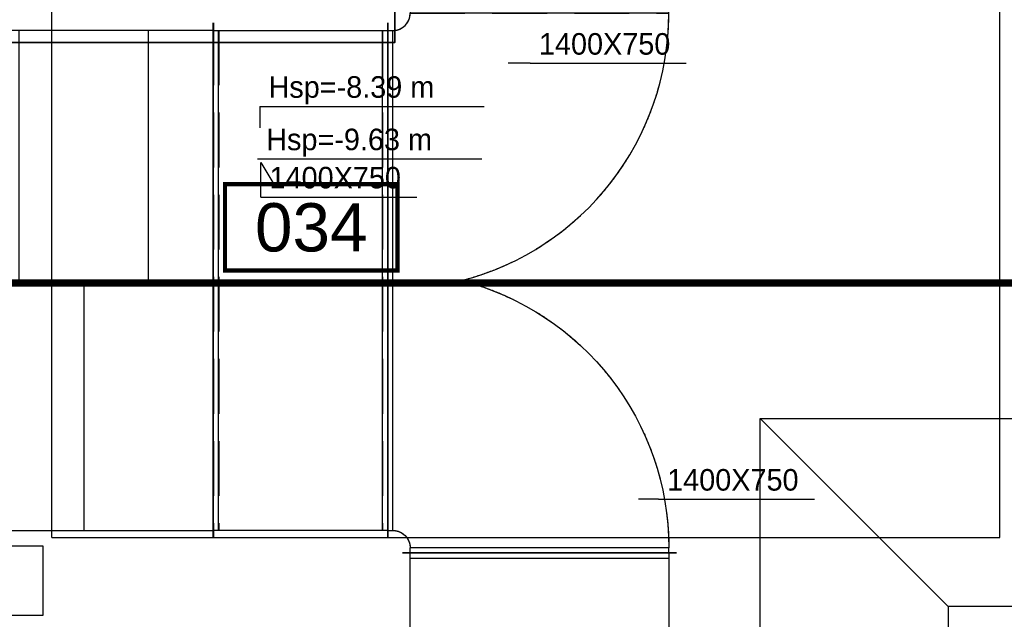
# Model space of a CAD drawing. Header units: centimetres. Extents: x -156440 to 298236, y -263599 to 81430.
# Tile 44 of 170: x 146089 to 151799, y -144757 to -141279. Entities that reach past the tile are written whole.
import ezdxf
from ezdxf.enums import TextEntityAlignment as Align

# ---------------------------------------------------------------- set-up
doc = ezdxf.new("R2010")
doc.units = ezdxf.units.CM
doc.header["$LTSCALE"] = 50
for name, pattern in [('01-101 Went PP Poziom -2$0$DASHDOT2', [12.7, 6.35, -3.175, 0, -3.175]), ('01-101 Went PP Poziom -2$0$Przekrój 3a-3a$0$HIDDEN', [9.525, 6.35, -3.175]), ('Kondygnacja -2$0$HIDDEN2', [4.7625, 3.175, -1.5875])]:
    doc.linetypes.add(name, pattern=pattern)
doc.layers.get('0').update_dxf_attribs({"color": 8})
for name, color, linetype in [('01-101 Went PP Poziom -2$0$L_linie przekrojowe', 213, 'Continuous'), ('01-101 Went PP Poziom -2$0$L_Nawiew', 3, 'Continuous'), ('01-101 Went PP Poziom -2$0$L_Wywiew', 6, 'Continuous'), ('bgde-tekst', 7, 'Continuous'), ('Kondygnacja -2$0$ARCH_FUNDAMENTY_IST', 8, 'Continuous'), ('Kondygnacja -2$0$ARCH_KONSTR_POWYŻEJ RZUTU_IST', 8, 'Kondygnacja -2$0$HIDDEN2'), ('Kondygnacja -2$0$ARCH_ŻELBET_IST', 9, 'Continuous'), ('Pomieszczenia -2$0$ARCH_INFO_AREA_ETYKIETY_200', 8, 'Continuous')]:
    doc.layers.add(name, color=color, linetype=linetype)
doc.layers.add('bgde_fundamenty pod urządzenia', color=7, linetype='Continuous', lineweight=35)
doc.layers.add('Kondygnacja -2$0$_SP KORYTA', color=8, linetype='Continuous', lineweight=25)
doc.styles.add('Pomieszczenia -2$0$Arial', font='ARIAL.TTF')

# ---------------------------------------------------------------- blocks, each defined once
blk = doc.blocks.new('Kondygnacja -2$0$konstukcja stropu -2')
at = {"layer": 'Kondygnacja -2$0$ARCH_KONSTR_POWYŻEJ RZUTU_IST', "ltscale": 10}
for p, q in [((6885, 7495), (6885, 7975)), ((7435, 7495), (7435, 7975)), ((6885, 7495), (7435, 7495))]:
    blk.add_line(p, q, dxfattribs=at)
blk = doc.blocks.new('Pomieszczenia -2$0$etykieta_numer')
at = {"color": 0, "linetype": 'ByBlock', "const_width": 2.44}
blk.add_lwpolyline([(-50, -50), (-50, 0), (50, 0), (50, -50)], close=True, dxfattribs=at)
at = {"color": 0, "linetype": 'ByBlock', "style": 'Pomieszczenia -2$0$Arial'}
blk.add_attdef('AECAREA:NUMER_LOKALU', text='', height=28, dxfattribs=at).set_placement((0, -25), align=Align.MIDDLE)
blk = doc.blocks.new('*U510')
at = {"linetype": 'Continuous', "lineweight": -2}
for p, q in [((-505, 0, 1450), (-505, 0, 1495)), ((505, 0, 1495), (505, 0, 1450)), ((-505, 0, -1495), (-505, 0, -1450)), ((505, 0, -1450), (505, 0, -1495))]:
    blk.add_line(p, q, dxfattribs=at)
at = {"layer": '01-101 Went PP Poziom -2$0$L_Nawiew', "linetype": '01-101 Went PP Poziom -2$0$Przekrój 3a-3a$0$HIDDEN', "lineweight": -3}
for p, q in [((-475, 0, 1450), (-505, 0, 1450)), ((475, 0, 1450), (-475, 0, 1450)), ((-475, 0, 1450), (-475, 0, -1450)), ((505, 0, 1450), (475, 0, 1450)), ((475, 0, 1450), (475, 0, -1450)), ((505, 0, 1450), (505, 0, -1450)), ((-505, 0, -1450), (-475, 0, -1450)), ((-475, 0, -1450), (475, 0, -1450)), ((475, 0, -1450), (505, 0, -1450))]:
    blk.add_line(p, q, dxfattribs=at)
blk = doc.blocks.new('*U492')
at = {"layer": '01-101 Went PP Poziom -2$0$L_Nawiew', "linetype": '01-101 Went PP Poziom -2$0$Przekrój 3a-3a$0$HIDDEN', "lineweight": -3}
for p, q in [((-1580, -685), (-1580, 815)), ((-1550, 815), (-1580, 815)), ((-1550, -685), (-1550, 815)), ((1550, 815), (1550, -685)), ((1580, 815), (1550, 815)), ((1580, 815), (1580, -685)), ((-1580, -685), (-1550, -685)), ((1580, -685), (1550, -685)), ((0, -785), (-1450, -785)), ((-1450, -815), (-1450, -785)), ((1450, -785), (0, -785)), ((1450, -815), (1450, -785)), ((1450, -815), (-1450, -815))]:
    blk.add_line(p, q, dxfattribs=at)
for major_axis, end_param in [((-396.9, 1550), -0.250656), ((-396.9, 1550), -0.250656), ((0, 100), 0), ((0, 100), 0)]:
    blk.add_ellipse((-1550, -785), major_axis=major_axis, ratio=1, start_param=-1.570796, end_param=end_param, dxfattribs=at)
at = {"layer": '01-101 Went PP Poziom -2$0$L_Nawiew', "linetype": '01-101 Went PP Poziom -2$0$Przekrój 3a-3a$0$HIDDEN', "lineweight": -3, "extrusion": (-2.01948e-28, 4.07144e-32, -1)}
for major_axis, end_param in [((396.9, 1550), -0.250656), ((396.9, 1550), -0.250656), ((0, 100), 0), ((0, 100), 0)]:
    blk.add_ellipse((1550, -785), major_axis=major_axis, ratio=1, start_param=-1.570796, end_param=end_param, dxfattribs=at)
blk = doc.blocks.new('*U488')
at = {"layer": '01-101 Went PP Poziom -2$0$L_Nawiew', "linetype": '01-101 Went PP Poziom -2$0$Przekrój 3a-3a$0$HIDDEN', "lineweight": -3}
for p, q in [((550, 0, 750), (-550, 0, 750)), ((-550, 0, 750), (-550, 0, -750)), ((-550, 0, -750), (550, 0, -750)), ((550, 0, 750), (550, 0, -750))]:
    blk.add_line(p, q, dxfattribs=at)
blk = doc.blocks.new('*U487')
at = {"linetype": 'Continuous', "lineweight": -2}
for p, q in [((-1580, 860), (-1580, 815)), ((1580, 815), (1580, 860)), ((-1580, 815), (-1580, -685)), ((1580, -685), (1580, 815)), ((-1580, -685), (-1580, -730)), ((1580, -730), (1580, -685)), ((-1495, -815), (-1450, -815)), ((-1450, -815), (1450, -815)), ((1450, -815), (1495, -815))]:
    blk.add_line(p, q, dxfattribs=at)
at = {"color": 0, "linetype": 'ByBlock', "lineweight": -2}
for p, q in [((-1550, 815), (-1580, 815)), ((1580, 815), (1550, 815)), ((-1580, -685), (-1550, -685)), ((1580, -685), (1550, -685)), ((-1450, -815), (-1450, -785)), ((1450, -815), (1450, -785))]:
    blk.add_line(p, q, dxfattribs=at)
at = {"linetype": 'Continuous', "lineweight": -3}
for p, q in [((-1550, 815), (-1550, -685)), ((1550, 815), (1550, -685)), ((0, -785), (-1450, -785)), ((1450, -785), (0, -785))]:
    blk.add_line(p, q, dxfattribs=at)
at = {"color": 0, "linetype": 'ByBlock', "lineweight": -2}
for major_axis, end_param in [((-396.9, 1550), -0.250656), ((-396.9, 1550), -0.250656), ((0, 100), 0), ((0, 100), 0)]:
    blk.add_ellipse((-1550, -785), major_axis=major_axis, ratio=1, start_param=-1.570796, end_param=end_param, dxfattribs=at)
at = {"color": 0, "linetype": 'ByBlock', "lineweight": -2, "extrusion": (-2.01948e-28, 4.07144e-32, -1)}
for major_axis, end_param in [((396.9, 1550), -0.250656), ((396.9, 1550), -0.250656), ((0, 100), 0), ((0, 100), 0)]:
    blk.add_ellipse((1550, -785), major_axis=major_axis, ratio=1, start_param=-1.570796, end_param=end_param, dxfattribs=at)
blk = doc.blocks.new('*U486')
at = {"linetype": 'Continuous', "lineweight": -2}
for p, q in [((-550, 0, 750), (-550, 0, 795)), ((-550, 0, -750), (-550, 0, 750)), ((-550, 0, -795), (-550, 0, -750)), ((550, 0, 750), (550, 0, -750)), ((550, 0, -750), (550, 0, -795)), ((550, 0, 795), (550, 0, 750))]:
    blk.add_line(p, q, dxfattribs=at)
at = {"color": 0, "linetype": 'ByBlock', "lineweight": -2}
for p, q in [((550, 0, 750), (-550, 0, 750)), ((-550, 0, -750), (550, 0, -750))]:
    blk.add_line(p, q, dxfattribs=at)
at = {"linetype": 'Continuous', "lineweight": -3}
for p, q in [((-520, 0, -750), (-520, 0, 750)), ((520, 0, -750), (520, 0, 750))]:
    blk.add_line(p, q, dxfattribs=at)
blk = doc.blocks.new('*U485')
at = {"linetype": 'Continuous', "lineweight": -2}
for p, q in [((-506, 0, 1450), (-506, 0, 1495)), ((-506, 0, -1450), (-506, 0, 1450)), ((506, 0, 1450), (506, 0, -1450)), ((506, 0, 1495), (506, 0, 1450)), ((-506, 0, -1495), (-506, 0, -1450)), ((506, 0, -1450), (506, 0, -1495))]:
    blk.add_line(p, q, dxfattribs=at)
at = {"color": 0, "linetype": 'ByBlock', "lineweight": -2}
for p, q in [((-476, 0, 1450), (-506, 0, 1450)), ((476, 0, 1450), (-476, 0, 1450)), ((506, 0, 1450), (476, 0, 1450)), ((-506, 0, -1450), (-476, 0, -1450)), ((-476, 0, -1450), (476, 0, -1450)), ((476, 0, -1450), (506, 0, -1450))]:
    blk.add_line(p, q, dxfattribs=at)
at = {"linetype": 'Continuous', "lineweight": -3}
for p, q in [((-476, 0, -1450), (-476, 0, 1450)), ((476, 0, -1450), (476, 0, 1450))]:
    blk.add_line(p, q, dxfattribs=at)
blk = doc.blocks.new('*U484')
at = {"linetype": 'Continuous', "lineweight": -2}
for p, q in [((-750, 0, 1450), (-750, 0, 1495)), ((750, 0, 1495), (750, 0, 1450)), ((-750, 0, -1495), (-750, 0, -1450)), ((750, 0, -1450), (750, 0, -1495))]:
    blk.add_line(p, q, dxfattribs=at)
at = {"layer": '01-101 Went PP Poziom -2$0$L_Nawiew', "linetype": '01-101 Went PP Poziom -2$0$Przekrój 3a-3a$0$HIDDEN', "lineweight": -3}
for p, q in [((-750, 0, 1450), (750, 0, 1450)), ((750, 0, 1450), (750, 0, -1450)), ((750, 0, -1450), (-750, 0, -1450))]:
    blk.add_line(p, q, dxfattribs=at)
blk = doc.blocks.new('*U482')
at = {"linetype": 'Continuous', "lineweight": -2}
for p, q in [((-750, 0, 1450), (-750, 0, 1495)), ((-750, 0, -1450), (-750, 0, 1450)), ((750, 0, 1450), (750, 0, -1450)), ((750, 0, 1495), (750, 0, 1450)), ((-750, 0, -1495), (-750, 0, -1450)), ((750, 0, -1450), (750, 0, -1495))]:
    blk.add_line(p, q, dxfattribs=at)
at = {"color": 0, "linetype": 'ByBlock', "lineweight": -2}
for p, q in [((-750, 0, 1450), (750, 0, 1450)), ((750, 0, -1450), (-750, 0, -1450))]:
    blk.add_line(p, q, dxfattribs=at)
at = {"linetype": 'Continuous', "lineweight": -3}
for p, q in [((-375, 0), (-375, 0, 1450)), ((0, 0), (0, 0, -1450)), ((375, 0), (375, 0, 1450))]:
    blk.add_line(p, q, dxfattribs=at)
blk = doc.blocks.new('*a601')
at = {"layer": 'bgde-tekst'}
blk.add_line((0, 0), (1300, 0), dxfattribs=at)
blk = doc.blocks.new('*a662')
at = {"layer": 'bgde-tekst'}
blk.add_line((0, 0), (1300, 0), dxfattribs=at)
blk = doc.blocks.new('*a672')
at = {"layer": 'bgde-tekst'}
for q in [(0, 200), (904.2, 0)]:
    blk.add_line((0, 0), q, dxfattribs=at)
blk = doc.blocks.new('*a715')
at = {"layer": 'bgde-tekst'}
blk.add_line((0, 0), (904.2, 0), dxfattribs=at)
blk = doc.blocks.new('*a716')
at = {"layer": 'bgde-tekst'}
blk.add_line((0, 0), (904.2, 0), dxfattribs=at)

msp = doc.modelspace()

# ---------------------------------------------------------------- linework, layer by layer
at = {"layer": '01-101 Went PP Poziom -2$0$L_linie przekrojowe', "linetype": '01-101 Went PP Poziom -2$0$DASHDOT2', "const_width": 42}
msp.add_lwpolyline([(155226.71, -142805.497), (130884.99, -142805.761)], dxfattribs=at)
at = {"layer": 'bgde-tekst'}
for points in [[(149050.194, -141531.594), (148922.723, -141531.594), (148922.723, -141531.594)], [(147481.802, -141781.558), (147481.802, -141905.683), (147481.802, -141905.683)], [(147468.557, -142085.743), (147468.557, -142085.743), (147468.557, -142085.743)], [(149793.775, -144060.237), (149677.503, -144060.237), (149677.503, -144060.237)]]:
    msp.add_lwpolyline(points, dxfattribs=at)
at = {"layer": 'bgde-tekst', "elevation": 6300}
msp.add_lwpolyline([(147487.833, -142107.439), (147562.332, -142232.94), (147562.332, -142232.94)], dxfattribs=at)
at = {"layer": 'bgde_fundamenty pod urządzenia', "elevation": -25489.999}
msp.add_lwpolyline([(148263.645, -139271.445), (141863.578, -139271.445), (141863.578, -141411.445), (148263.645, -141411.445)], close=True, dxfattribs=at)
at = {"layer": 'Kondygnacja -2$0$ARCH_FUNDAMENTY_IST'}
for p, q in [((150384.241, -146871.769, -3480), (150384.241, -143591.769, -3480)), ((150384.241, -143591.769, -3480), (153664.241, -143591.769, -3480)), ((151474.241, -144681.769, -3480), (150384.241, -143591.769, -3480))]:
    msp.add_line(p, q, dxfattribs=at)
at = {"layer": 'Kondygnacja -2$0$ARCH_FUNDAMENTY_IST', "elevation": -3480}
msp.add_lwpolyline([(151474.241, -145781.769), (152574.241, -145781.769), (152574.241, -144681.769), (151474.241, -144681.769)], close=True, dxfattribs=at)
at = {"layer": 'Kondygnacja -2$0$ARCH_ŻELBET_IST', "ltscale": 4, "elevation": -3480}
msp.add_lwpolyline([(145824.241, -144731.769), (146224.241, -144731.769), (146224.241, -144331.769), (145824.241, -144331.769)], close=True, dxfattribs=at)

# ---------------------------------------------------------------- block references
at = {"layer": '01-101 Went PP Poziom -2$0$L_Nawiew', "linetype": 'Continuous', "rotation": 270}
msp.add_blockref('*U492', (149038.528, -142791.769, -9480), dxfattribs=at)
at = {"layer": '01-101 Went PP Poziom -2$0$L_Nawiew', "linetype": 'Continuous', "extrusion": (-1.22465e-16, 1, -1.13698e-12)}
for name, p in [('*U484', (-146463.407, -9302, -142791.628)), ('*U510', (-147718.407, -9480, -142791.628))]:
    msp.add_blockref(name, p, dxfattribs=at)
at = {"layer": '01-101 Went PP Poziom -2$0$L_Nawiew', "linetype": 'Continuous', "extrusion": (1, 0, -2.22045e-16)}
msp.add_blockref('*U488', (-144921.769, -9480, 149103.528), dxfattribs=at)
at = {"layer": '01-101 Went PP Poziom -2$0$L_Wywiew', "linetype": 'Continuous', "rotation": 270}
msp.add_blockref('*U487', (149038.528, -142791.769, -8020), dxfattribs=at)
at = {"layer": '01-101 Went PP Poziom -2$0$L_Wywiew', "linetype": 'Continuous', "extrusion": (-1.22465e-16, 1, -1.13698e-12)}
for name, p in [('*U482', (-146461.51, -7856, -142791.628)), ('*U485', (-147717.51, -8020, -142791.628))]:
    msp.add_blockref(name, p, dxfattribs=at)
at = {"layer": '01-101 Went PP Poziom -2$0$L_Wywiew', "linetype": 'Continuous', "extrusion": (1, 0, -2.22045e-16)}
msp.add_blockref('*U486', (-144921.769, -8020, 149103.528), dxfattribs=at)
at = {"layer": 'bgde-tekst'}
for name, p in [('*a715', (149050.194, -141531.594)), ('*a601', (147481.802, -141781.558)), ('*a662', (147468.557, -142085.743)), ('*a672', (147487.833, -142307.439, 6300)), ('*a716', (149793.775, -144060.237))]:
    msp.add_blockref(name, p, dxfattribs=at)
at = {"layer": 'Kondygnacja -2$0$_SP KORYTA', "xscale": 10, "yscale": 10, "zscale": 10}
msp.add_blockref('Kondygnacja -2$0$konstukcja stropu -2', (77424.241, -219231.769, -3480), dxfattribs=at)
at = {"layer": 'Pomieszczenia -2$0$ARCH_INFO_AREA_ETYKIETY_200', "linetype": 'Continuous', "lineweight": -3}
ref = msp.add_blockref('Pomieszczenia -2$0$etykieta_numer', (147779.661, -142232.94, 6300), dxfattribs=dict(at, xscale=10, yscale=10, zscale=10))
ref.add_attrib('AECAREA:NUMBER', '034', dxfattribs={"layer": '0', "color": 0, "linetype": 'ByBlock', "height": 280, "style": 'Pomieszczenia -2$0$Arial'}).set_placement((147779.661, -142482.94, 6300), align=Align.MIDDLE)

# ---------------------------------------------------------------- texts
at = {"layer": 'bgde-tekst'}
for s, p in [('1400X750', (149100.194, -141481.594)), ('Hsp=-8.39 m ', (147531.802, -141731.558)), ('Hsp=-9.63 m ', (147518.557, -142035.743)), ('1400X750', (147537.833, -142257.439, 6300)), ('1400X750', (149843.775, -144010.237))]:
    msp.add_text(s, height=125, dxfattribs=at).set_placement(p)

doc.saveas('drawing.dxf')
